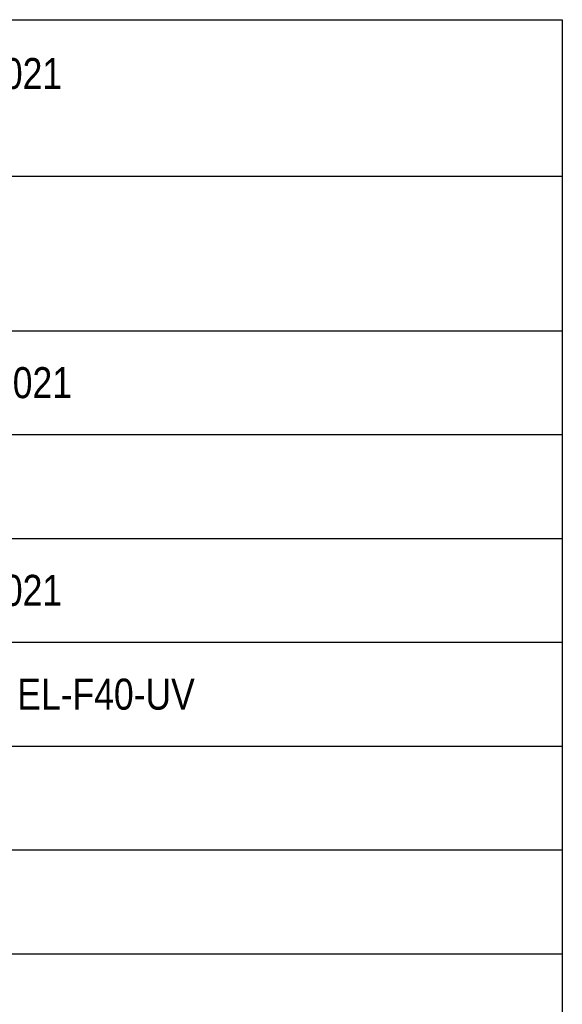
# Model space of a CAD drawing. Header units: millimetres. Extents: x 0 to 210, y 0 to 297.
# Tile 3 of 28: x 105 to 140, y 64 to 127. Entities that reach past the tile are written whole.
import ezdxf
from ezdxf.enums import TextEntityAlignment as Align

# ---------------------------------------------------------------- set-up
doc = ezdxf.new("R2010")
doc.units = ezdxf.units.MM
doc.layers.add('Default', color=7, linetype='Continuous')
doc.styles.add('SEACAD_Arial_Narrow', font='ARIALN.TTF')

# ---------------------------------------------------------------- blocks, each defined once
blk = doc.blocks.new('SE')
at = {"layer": 'Default', "color": 7, "linetype": 'Continuous'}
for p, q in [((20.019, 116.973), (140.019, 116.973)), ((20.019, 106.997), (140.019, 106.997)), ((20.019, 100.295), (140.019, 100.295)), ((20.019, 93.592), (140.019, 93.592)), ((20.019, 86.889), (140.019, 86.889)), ((20.019, 80.186), (140.019, 80.186)), ((20.019, 73.484), (140.019, 73.484)), ((20.019, 66.781), (140.019, 66.781))]:
    blk.add_line(p, q, dxfattribs=at)
blk.add_lwpolyline([(20.019, 59.953), (20.019, 127.073), (140.019, 127.073), (140.019, 59.953), (20.019, 59.953)], dxfattribs=at)
at = {"layer": 'Default', "color": 7, "linetype": 'Continuous', "style": 'SEACAD_Arial_Narrow'}
for s, p in [('ASA | RAL7021', (91.734, 124.597)), ('POM | RAL7021', (91.734, 104.646)), ('ASA | RAL7021', (91.734, 91.24)), ('Sitralon(PC) EL-F40-UV', (91.734, 84.538))]:
    blk.add_text(s, height=2, dxfattribs=at).set_placement(p, align=Align.TOP_LEFT)

msp = doc.modelspace()

# ---------------------------------------------------------------- block references
at = {"layer": 'Default'}
msp.add_blockref('SE', (0, 0), dxfattribs=at)

doc.saveas('drawing.dxf')
